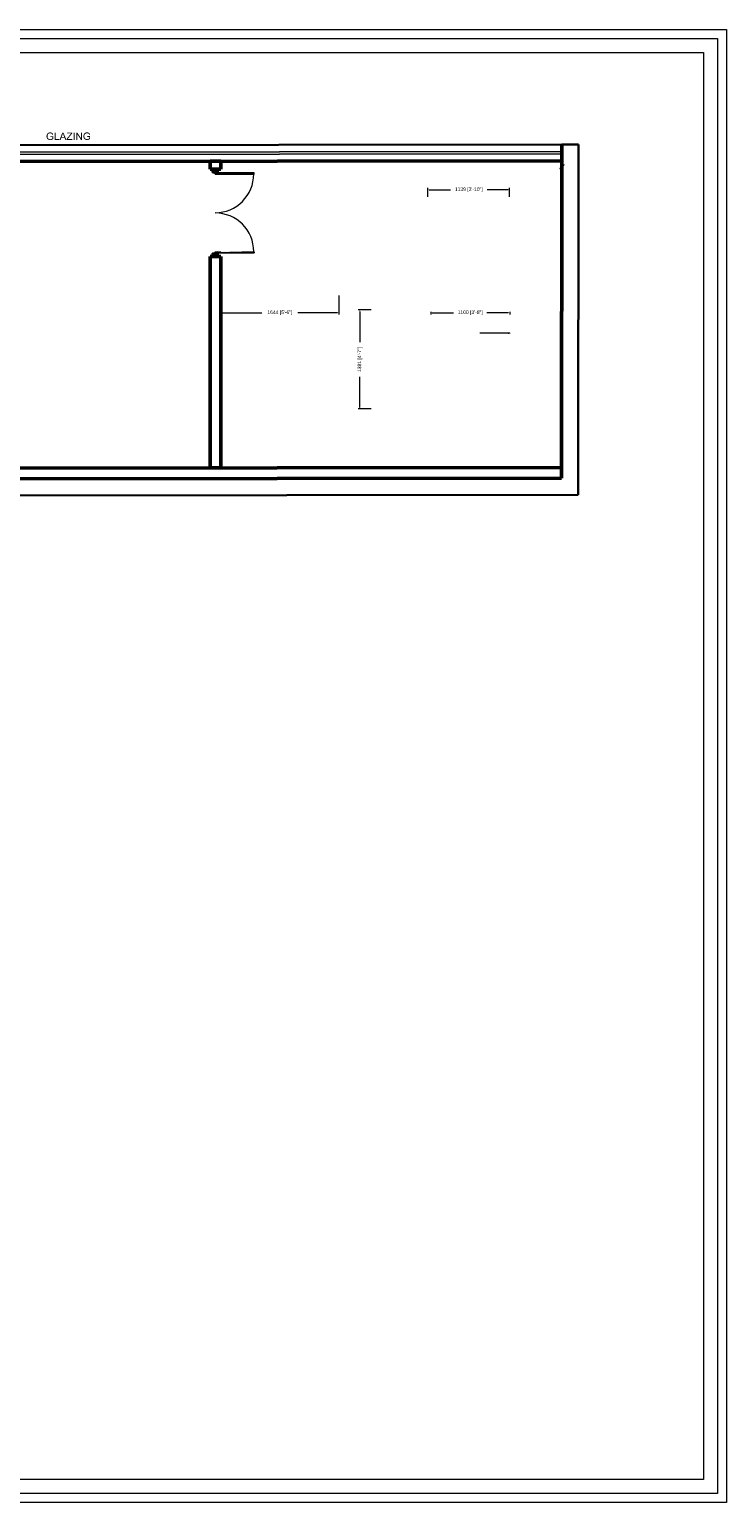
# Model space of a CAD drawing. Header units: millimetres. Extents: x 13115352 to 26511604, y 2875787 to 5794155.
# Tile 84 of 115: x 13239055 to 13248769, y 2880201 to 2900733. Entities that reach past the tile are written whole.
import ezdxf

# ---------------------------------------------------------------- set-up
doc = ezdxf.new("R2010")
doc.units = ezdxf.units.MM
doc.header["$PDMODE"] = 3
doc.layers.get('0').update_dxf_attribs({"lineweight": 0})
doc.layers.get('Defpoints').update_dxf_attribs({"lineweight": 0})
for name, color, linetype, lineweight in [('A-ANNO-DIMS-30', 7, 'Continuous', 0), ('CKD Equipments', 5, 'Continuous', 0), ('Wall New', 6, 'Continuous', 50)]:
    doc.layers.add(name, color=color, linetype=linetype, lineweight=lineweight)
doc.layers.add('CT-WALL HATCH', color=250, linetype='Continuous')
doc.layers.add('TEXT', color=7, linetype='Continuous')
doc.dimstyles.new('TFS-Dim', dxfattribs={"dimtxt": 50, "dimasz": 20, "dimexe": 25, "dimexo": 25, "dimgap": 5, "dimtad": 0, "dimdec": 0, "dimzin": 0, "dimdsep": 46, "dimtxsty": 'Standard', "dimcen": 0.09, "dimclrd": 8, "dimclre": 8, "dimadec": 0, "dimazin": 0, "dimtfac": 1, "dimtdec": 0, "dimtofl": 0, "dimtmove": 0, "dimatfit": 3, "dimldrblk": 'DOT', "dimfxl": 1, "dimtolj": 1, "dimtzin": 0, "dimlwd": -1, "dimlwe": -1, "dimarcsym": 0})

# ---------------------------------------------------------------- blocks, each defined once
blk = doc.blocks.new('*D269')
at = {"layer": 'A-ANNO-DIMS-30', "color": 8, "transparency": 16777216}
for p, q in [((13244647, 2896799), (13244647, 2896760)), ((13244667, 2896785), (13244963, 2896785)), ((13245727, 2896785), (13245431, 2896785)), ((13245747, 2896799), (13245747, 2896760))]:
    blk.add_line(p, q, dxfattribs=at)
for points in [[(13244667, 2896788), (13244667, 2896782), (13244647, 2896785)], [(13245727, 2896789), (13245727, 2896782), (13245747, 2896785)]]:
    blk.add_solid(points, dxfattribs=at)
at = {"layer": 'Defpoints', "color": 0, "transparency": 16777216}
for p in [(13244647, 2896824), (13245747, 2896824), (13245747, 2896785)]:
    blk.add_point(p, dxfattribs=at)
at = {"layer": 'A-ANNO-DIMS-30', "color": 0, "transparency": 16777216, "insert": (13245197, 2896785), "char_height": 50, "attachment_point": 5, "rotation": 0.0193}
blk.add_mtext('\\A1;1100 [3\'-8"]', dxfattribs=at)
blk = doc.blocks.new('_Dot')
at = {"color": 0, "linetype": 'ByBlock', "lineweight": -2}
blk.add_line((-0.5, 0), (-1, 0), dxfattribs=at)
at = {"color": 0, "linetype": 'ByBlock', "lineweight": 0, "const_width": 0.5}
blk.add_lwpolyline([(-0.25, 0, 1), (0.25, 0, 1)], format="xyb", close=True, dxfattribs=at)
blk = doc.blocks.new('*D264')
at = {"layer": 'A-ANNO-DIMS-30', "color": 8, "transparency": 16777216}
for p, q in [((13243818, 2896824), (13243635, 2896824)), ((13243660, 2896804), (13243660, 2896376)), ((13243660, 2895464), (13243660, 2895891)), ((13243818, 2895444), (13243635, 2895444))]:
    blk.add_line(p, q, dxfattribs=at)
for points in [[(13243656, 2896804), (13243663, 2896804), (13243660, 2896824)], [(13243656, 2895464), (13243663, 2895464), (13243660, 2895444)]]:
    blk.add_solid(points, dxfattribs=at)
at = {"layer": 'Defpoints', "color": 0, "transparency": 16777216}
for p in [(13243843, 2896824), (13243660, 2895444), (13243843, 2895444, 0)]:
    blk.add_point(p, dxfattribs=at)
at = {"layer": 'A-ANNO-DIMS-30', "color": 0, "transparency": 16777216, "insert": (13243660, 2896134), "char_height": 50, "attachment_point": 5, "rotation": 90}
blk.add_mtext('\\A1;1381 [4\'-7"]', dxfattribs=at)
blk = doc.blocks.new('*D265')
at = {"layer": 'A-ANNO-DIMS-30', "color": 8, "transparency": 16777216}
for p, q in [((13241723, 2897025), (13241723, 2896759)), ((13243366, 2897025), (13243366, 2896759)), ((13241743, 2896784), (13242294, 2896784)), ((13243346, 2896784), (13242795, 2896784))]:
    blk.add_line(p, q, dxfattribs=at)
for points in [[(13241743, 2896788), (13241743, 2896781), (13241723, 2896784)], [(13243346, 2896788), (13243346, 2896781), (13243366, 2896784)]]:
    blk.add_solid(points, dxfattribs=at)
at = {"layer": 'Defpoints', "color": 0, "transparency": 16777216}
for p in [(13241723, 2897050), (13243366, 2897050), (13241723, 2896784)]:
    blk.add_point(p, dxfattribs=at)
at = {"layer": 'A-ANNO-DIMS-30', "color": 0, "transparency": 16777216, "insert": (13242545, 2896784), "char_height": 50, "attachment_point": 5}
blk.add_mtext('\\A1;1644 [5\'-6"]', dxfattribs=at)
blk = doc.blocks.new('*D266')
at = {"layer": 'A-ANNO-DIMS-30', "color": 8, "transparency": 16777216}
for p, q in [((13244607, 2898399), (13244607, 2898524)), ((13245746, 2898399), (13245746, 2898524)), ((13244627, 2898499), (13244922, 2898499)), ((13245726, 2898499), (13245432, 2898499))]:
    blk.add_line(p, q, dxfattribs=at)
for points in [[(13244627, 2898503), (13244627, 2898496), (13244607, 2898499)], [(13245726, 2898503), (13245726, 2898496), (13245746, 2898499)]]:
    blk.add_solid(points, dxfattribs=at)
at = {"layer": 'Defpoints', "color": 0, "transparency": 16777216}
for p in [(13244607, 2898499), (13244607, 2898374), (13245746, 2898374)]:
    blk.add_point(p, dxfattribs=at)
at = {"layer": 'A-ANNO-DIMS-30', "color": 0, "transparency": 16777216, "insert": (13245177, 2898499), "char_height": 50, "attachment_point": 5}
blk.add_mtext('\\A1;1139 [3\'-10"]', dxfattribs=at)

msp = doc.modelspace()

# ---------------------------------------------------------------- hatches: boundary and pattern name
at = {"true_color": 0x545454}
for points in [[(13239343.9, 2899234.1), (13239343.9, 2899245.6), (13239387, 2899245.6), (13239387, 2899208.3), (13239385.6, 2899206.9), (13239384.1, 2899205.4), (13239382.7, 2899205.4), (13239382.7, 2899204), (13239381.2, 2899204), (13239379.8, 2899202.6), (13239378.4, 2899202.6), (13239376.9, 2899201.1), (13239375.5, 2899201.1), (13239374.1, 2899199.7), (13239372.6, 2899198.2), (13239371.2, 2899198.2), (13239369.8, 2899196.8), (13239368.3, 2899196.8), (13239366.9, 2899196.8), (13239366.9, 2899195.4), (13239365.5, 2899195.4), (13239364, 2899195.4), (13239362.6, 2899193.9), (13239361.2, 2899193.9), (13239359.7, 2899193.9), (13239358.3, 2899193.9), (13239356.9, 2899192.5), (13239355.4, 2899192.5), (13239354, 2899192.5), (13239352.5, 2899192.5), (13239351.1, 2899192.5), (13239349.7, 2899192.5), (13239348.2, 2899192.5), (13239346.8, 2899192.5), (13239345.4, 2899191.1), (13239343.9, 2899191.1), (13239342.5, 2899191.1), (13239341.1, 2899192.5), (13239339.6, 2899192.5), (13239338.2, 2899192.5), (13239336.8, 2899192.5), (13239335.3, 2899192.5), (13239333.9, 2899192.5), (13239332.5, 2899192.5), (13239331, 2899192.5), (13239331, 2899193.9), (13239329.6, 2899193.9), (13239328.2, 2899193.9), (13239326.7, 2899193.9), (13239325.3, 2899195.4), (13239323.8, 2899195.4), (13239322.4, 2899195.4), (13239321, 2899196.8), (13239319.5, 2899196.8), (13239318.1, 2899198.2), (13239316.7, 2899198.2), (13239315.2, 2899199.7), (13239313.8, 2899199.7), (13239312.4, 2899201.1), (13239310.9, 2899202.6), (13239309.5, 2899202.6), (13239309.5, 2899204), (13239308.1, 2899204), (13239306.6, 2899205.4), (13239306.6, 2899206.9), (13239305.2, 2899206.9), (13239303.8, 2899208.3), (13239303.8, 2899209.7), (13239302.3, 2899211.2), (13239300.9, 2899212.6), (13239300.9, 2899214), (13239299.4, 2899215.5), (13239299.4, 2899216.9), (13239298, 2899218.3), (13239298, 2899219.8), (13239296.6, 2899221.2), (13239296.6, 2899222.6), (13239295.1, 2899224.1), (13239295.1, 2899225.5), (13239295.1, 2899226.9), (13239293.7, 2899228.4), (13239293.7, 2899229.8), (13239293.7, 2899231.3), (13239293.7, 2899232.7), (13239293.7, 2899234.1), (13239293.7, 2899235.6), (13239292.3, 2899237), (13239292.3, 2899238.4), (13239292.3, 2899239.9), (13239292.3, 2899241.3), (13239292.3, 2899242.7), (13239292.3, 2899244.2), (13239292.3, 2899245.6), (13239292.3, 2899247), (13239292.3, 2899248.5), (13239292.3, 2899249.9), (13239292.3, 2899251.3), (13239293.7, 2899252.8), (13239293.7, 2899254.2), (13239293.7, 2899255.7), (13239293.7, 2899257.1), (13239293.7, 2899258.5), (13239293.7, 2899260), (13239295.1, 2899261.4), (13239295.1, 2899262.8), (13239295.1, 2899264.3), (13239296.6, 2899264.3), (13239296.6, 2899265.7), (13239296.6, 2899267.1), (13239298, 2899268.6), (13239298, 2899270), (13239298, 2899271.4), (13239299.4, 2899271.4), (13239299.4, 2899272.9), (13239299.4, 2899274.3), (13239300.9, 2899275.7), (13239302.3, 2899277.2), (13239302.3, 2899278.6), (13239303.8, 2899280), (13239305.2, 2899281.5), (13239305.2, 2899282.9), (13239306.6, 2899284.4), (13239308.1, 2899284.4), (13239308.1, 2899285.8), (13239309.5, 2899285.8), (13239310.9, 2899287.2), (13239312.4, 2899288.7), (13239313.8, 2899290.1), (13239315.2, 2899290.1), (13239316.7, 2899291.5), (13239318.1, 2899291.5), (13239319.5, 2899293), (13239321, 2899293), (13239322.4, 2899294.4), (13239323.8, 2899294.4), (13239325.3, 2899294.4), (13239326.7, 2899295.8), (13239328.2, 2899295.8), (13239329.6, 2899295.8), (13239331, 2899295.8), (13239332.5, 2899295.8), (13239333.9, 2899297.3), (13239335.3, 2899297.3), (13239336.8, 2899297.3), (13239338.2, 2899297.3), (13239339.6, 2899297.3), (13239341.1, 2899297.3), (13239342.5, 2899297.3), (13239343.9, 2899297.3), (13239345.4, 2899297.3), (13239346.8, 2899297.3), (13239348.2, 2899297.3), (13239349.7, 2899297.3), (13239351.1, 2899297.3), (13239352.5, 2899297.3), (13239354, 2899297.3), (13239355.4, 2899295.8), (13239356.9, 2899295.8), (13239358.3, 2899295.8), (13239359.7, 2899295.8), (13239361.2, 2899294.4), (13239362.6, 2899294.4), (13239364, 2899294.4), (13239365.5, 2899293), (13239366.9, 2899293), (13239368.3, 2899291.5), (13239369.8, 2899290.1), (13239371.2, 2899290.1), (13239372.6, 2899288.7), (13239374.1, 2899288.7), (13239374.1, 2899287.2), (13239375.5, 2899285.8), (13239376.9, 2899285.8), (13239376.9, 2899284.4), (13239378.4, 2899282.9), (13239378.4, 2899281.5), (13239379.8, 2899280), (13239381.2, 2899278.6), (13239381.2, 2899277.2), (13239382.7, 2899275.7), (13239382.7, 2899274.3), (13239382.7, 2899272.9), (13239384.1, 2899271.4), (13239384.1, 2899270), (13239384.1, 2899268.6), (13239385.6, 2899267.1), (13239372.6, 2899264.3), (13239372.6, 2899265.7), (13239372.6, 2899267.1), (13239371.2, 2899268.6), (13239371.2, 2899270), (13239369.8, 2899271.4), (13239369.8, 2899272.9), (13239368.3, 2899274.3), (13239368.3, 2899275.7), (13239366.9, 2899275.7), (13239366.9, 2899277.2), (13239365.5, 2899278.6), (13239364, 2899278.6), (13239364, 2899280), (13239362.6, 2899280), (13239361.2, 2899281.5), (13239359.7, 2899281.5), (13239358.3, 2899282.9), (13239356.9, 2899284.4), (13239355.4, 2899284.4), (13239354, 2899284.4), (13239352.5, 2899284.4), (13239351.1, 2899285.8), (13239349.7, 2899285.8), (13239348.2, 2899285.8), (13239346.8, 2899285.8), (13239345.4, 2899285.8), (13239343.9, 2899285.8), (13239342.5, 2899285.8), (13239341.1, 2899285.8), (13239339.6, 2899285.8), (13239338.2, 2899285.8), (13239336.8, 2899285.8), (13239335.3, 2899285.8), (13239333.9, 2899284.4), (13239332.5, 2899284.4), (13239331, 2899284.4), (13239329.6, 2899284.4), (13239328.2, 2899282.9), (13239326.7, 2899282.9), (13239325.3, 2899281.5), (13239323.8, 2899281.5), (13239322.4, 2899280), (13239321, 2899280), (13239319.5, 2899278.6), (13239319.5, 2899277.2), (13239318.1, 2899277.2), (13239316.7, 2899275.7), (13239315.2, 2899274.3), (13239315.2, 2899272.9), (13239313.8, 2899272.9), (13239313.8, 2899271.4), (13239312.4, 2899270), (13239312.4, 2899268.6), (13239310.9, 2899267.1), (13239310.9, 2899265.7), (13239309.5, 2899264.3), (13239309.5, 2899262.8), (13239309.5, 2899261.4), (13239308.1, 2899260), (13239308.1, 2899258.5), (13239308.1, 2899257.1), (13239308.1, 2899255.7), (13239306.6, 2899254.2), (13239306.6, 2899252.8), (13239306.6, 2899251.3), (13239306.6, 2899249.9), (13239306.6, 2899248.5), (13239306.6, 2899247), (13239306.6, 2899245.6), (13239306.6, 2899242.7), (13239306.6, 2899241.3), (13239306.6, 2899239.9), (13239306.6, 2899238.4), (13239306.6, 2899237), (13239306.6, 2899235.6), (13239306.6, 2899234.1), (13239308.1, 2899232.7), (13239308.1, 2899231.3), (13239308.1, 2899229.8), (13239308.1, 2899228.4), (13239309.5, 2899226.9), (13239309.5, 2899225.5), (13239310.9, 2899224.1), (13239310.9, 2899222.6), (13239312.4, 2899221.2), (13239312.4, 2899219.8), (13239313.8, 2899218.3), (13239313.8, 2899216.9), (13239315.2, 2899215.5), (13239316.7, 2899214), (13239318.1, 2899212.6), (13239319.5, 2899212.6), (13239319.5, 2899211.2), (13239321, 2899211.2), (13239322.4, 2899209.7), (13239323.8, 2899209.7), (13239325.3, 2899208.3), (13239326.7, 2899208.3), (13239326.7, 2899206.9), (13239328.2, 2899206.9), (13239329.6, 2899206.9), (13239331, 2899205.4), (13239332.5, 2899205.4), (13239333.9, 2899205.4), (13239335.3, 2899205.4), (13239336.8, 2899204), (13239338.2, 2899204), (13239339.6, 2899204), (13239341.1, 2899204), (13239342.5, 2899204), (13239343.9, 2899204), (13239345.4, 2899204), (13239346.8, 2899204), (13239348.2, 2899204), (13239349.7, 2899204), (13239351.1, 2899204), (13239352.5, 2899205.4), (13239354, 2899205.4), (13239355.4, 2899205.4), (13239356.9, 2899205.4), (13239358.3, 2899206.9), (13239359.7, 2899206.9), (13239361.2, 2899206.9), (13239362.6, 2899208.3), (13239364, 2899208.3), (13239365.5, 2899209.7), (13239366.9, 2899209.7), (13239368.3, 2899211.2), (13239369.8, 2899211.2), (13239369.8, 2899212.6), (13239371.2, 2899212.6), (13239372.6, 2899214), (13239374.1, 2899214), (13239374.1, 2899234.1)], [(13239405.6, 2899193.9), (13239405.6, 2899295.8), (13239420, 2899295.8), (13239420, 2899205.4), (13239470.2, 2899205.4), (13239470.2, 2899193.9)], [(13239572.1, 2899193.9), (13239572.1, 2899206.9), (13239625.2, 2899271.4), (13239625.2, 2899272.9), (13239626.7, 2899274.3), (13239628.1, 2899275.7), (13239628.1, 2899277.2), (13239629.5, 2899277.2), (13239631, 2899278.6), (13239631, 2899280), (13239632.4, 2899281.5), (13239633.8, 2899281.5), (13239633.8, 2899282.9), (13239635.3, 2899284.4), (13239577.9, 2899284.4), (13239577.9, 2899295.8), (13239651, 2899295.8), (13239651, 2899284.4), (13239593.6, 2899212.6), (13239587.9, 2899205.4), (13239653.9, 2899205.4), (13239653.9, 2899193.9)], [(13239669.7, 2899193.9), (13239669.7, 2899295.8), (13239684.1, 2899295.8), (13239684.1, 2899193.9)], [(13239707, 2899193.9), (13239707, 2899295.8), (13239721.4, 2899295.8), (13239774.5, 2899215.5), (13239774.5, 2899295.8), (13239787.4, 2899295.8), (13239787.4, 2899193.9), (13239773, 2899193.9), (13239719.9, 2899274.3), (13239719.9, 2899193.9)], [(13239857.7, 2899234.1), (13239857.7, 2899245.6), (13239900.8, 2899247), (13239900.8, 2899208.3), (13239899.3, 2899206.9), (13239897.9, 2899206.9), (13239897.9, 2899205.4), (13239896.5, 2899205.4), (13239895, 2899204), (13239893.6, 2899202.6), (13239892.1, 2899202.6), (13239890.7, 2899201.1), (13239889.3, 2899199.7), (13239887.8, 2899199.7), (13239886.4, 2899199.7), (13239885, 2899198.2), (13239883.5, 2899198.2), (13239882.1, 2899196.8), (13239880.7, 2899196.8), (13239879.2, 2899195.4), (13239877.8, 2899195.4), (13239876.4, 2899195.4), (13239874.9, 2899195.4), (13239873.5, 2899193.9), (13239872.1, 2899193.9), (13239870.6, 2899193.9), (13239869.2, 2899193.9), (13239867.7, 2899192.5), (13239866.3, 2899192.5), (13239864.9, 2899192.5), (13239863.4, 2899192.5), (13239862, 2899192.5), (13239860.6, 2899192.5), (13239859.1, 2899192.5), (13239857.7, 2899192.5), (13239856.3, 2899192.5), (13239854.8, 2899192.5), (13239853.4, 2899192.5), (13239852, 2899192.5), (13239850.5, 2899192.5), (13239849.1, 2899192.5), (13239847.7, 2899193.9), (13239846.2, 2899193.9), (13239844.8, 2899193.9), (13239843.4, 2899193.9), (13239841.9, 2899195.4), (13239840.5, 2899195.4), (13239839, 2899195.4), (13239837.6, 2899195.4), (13239836.2, 2899196.8), (13239834.7, 2899196.8), (13239834.7, 2899198.2), (13239833.3, 2899198.2), (13239831.9, 2899198.2), (13239830.4, 2899199.7), (13239829, 2899199.7), (13239827.6, 2899201.1), (13239826.1, 2899201.1), (13239826.1, 2899202.6), (13239824.7, 2899204), (13239823.3, 2899204), (13239821.8, 2899205.4), (13239821.8, 2899206.9), (13239820.4, 2899206.9), (13239819, 2899208.3), (13239819, 2899209.7), (13239817.5, 2899209.7), (13239816.1, 2899211.2), (13239816.1, 2899212.6), (13239814.6, 2899214), (13239814.6, 2899215.5), (13239813.2, 2899215.5), (13239813.2, 2899216.9), (13239811.8, 2899218.3), (13239811.8, 2899219.8), (13239811.8, 2899221.2), (13239810.3, 2899222.6), (13239810.3, 2899224.1), (13239810.3, 2899225.5), (13239808.9, 2899226.9), (13239808.9, 2899228.4), (13239808.9, 2899229.8), (13239807.5, 2899231.3), (13239807.5, 2899232.7), (13239807.5, 2899234.1), (13239807.5, 2899235.6), (13239807.5, 2899237), (13239807.5, 2899238.4), (13239807.5, 2899239.9), (13239807.5, 2899241.3), (13239806, 2899242.7), (13239806, 2899244.2), (13239806, 2899245.6), (13239807.5, 2899247), (13239807.5, 2899248.5), (13239807.5, 2899249.9), (13239807.5, 2899251.3), (13239807.5, 2899252.8), (13239807.5, 2899254.2), (13239807.5, 2899255.7), (13239807.5, 2899257.1), (13239808.9, 2899258.5), (13239808.9, 2899260), (13239808.9, 2899261.4), (13239808.9, 2899262.8), (13239810.3, 2899264.3), (13239810.3, 2899265.7), (13239810.3, 2899267.1), (13239810.3, 2899268.6), (13239811.8, 2899270), (13239811.8, 2899271.4), (13239813.2, 2899271.4), (13239813.2, 2899272.9), (13239813.2, 2899274.3), (13239814.6, 2899275.7), (13239816.1, 2899277.2), (13239816.1, 2899278.6), (13239817.5, 2899280), (13239819, 2899281.5), (13239819, 2899282.9), (13239820.4, 2899282.9), (13239820.4, 2899284.4), (13239821.8, 2899285.8), (13239823.3, 2899285.8), (13239823.3, 2899287.2), (13239824.7, 2899288.7), (13239826.1, 2899288.7), (13239827.6, 2899290.1), (13239829, 2899290.1), (13239829, 2899291.5), (13239830.4, 2899291.5), (13239831.9, 2899293), (13239833.3, 2899293), (13239834.7, 2899293), (13239836.2, 2899294.4), (13239837.6, 2899294.4), (13239839, 2899295.8), (13239840.5, 2899295.8), (13239841.9, 2899295.8), (13239843.4, 2899295.8), (13239844.8, 2899297.3), (13239846.2, 2899297.3), (13239847.7, 2899297.3), (13239849.1, 2899297.3), (13239850.5, 2899297.3), (13239852, 2899297.3), (13239853.4, 2899297.3), (13239854.8, 2899298.7), (13239856.3, 2899298.7), (13239857.7, 2899298.7), (13239859.1, 2899298.7), (13239860.6, 2899297.3), (13239862, 2899297.3), (13239863.4, 2899297.3), (13239864.9, 2899297.3), (13239866.3, 2899297.3), (13239867.7, 2899297.3), (13239869.2, 2899297.3), (13239870.6, 2899297.3), (13239872.1, 2899295.8), (13239873.5, 2899295.8), (13239874.9, 2899295.8), (13239876.4, 2899295.8), (13239877.8, 2899294.4), (13239879.2, 2899294.4), (13239880.7, 2899293), (13239882.1, 2899293), (13239883.5, 2899291.5), (13239885, 2899291.5), (13239885, 2899290.1), (13239886.4, 2899290.1), (13239887.8, 2899288.7), (13239889.3, 2899287.2), (13239890.7, 2899285.8), (13239890.7, 2899284.4), (13239892.1, 2899284.4), (13239892.1, 2899282.9), (13239893.6, 2899282.9), (13239893.6, 2899281.5), (13239895, 2899280), (13239895, 2899278.6), (13239896.5, 2899277.2), (13239896.5, 2899275.7), (13239897.9, 2899274.3), (13239897.9, 2899272.9), (13239897.9, 2899271.4), (13239899.3, 2899270), (13239899.3, 2899268.6), (13239899.3, 2899267.1), (13239887.8, 2899264.3), (13239886.4, 2899265.7), (13239886.4, 2899267.1), (13239886.4, 2899268.6), (13239885, 2899270), (13239885, 2899271.4), (13239883.5, 2899272.9), (13239883.5, 2899274.3), (13239882.1, 2899275.7), (13239882.1, 2899277.2), (13239880.7, 2899277.2), (13239879.2, 2899278.6), (13239879.2, 2899280), (13239877.8, 2899280), (13239876.4, 2899281.5), (13239874.9, 2899281.5), (13239873.5, 2899282.9), (13239872.1, 2899284.4), (13239870.6, 2899284.4), (13239869.2, 2899284.4), (13239867.7, 2899285.8), (13239866.3, 2899285.8), (13239864.9, 2899285.8), (13239863.4, 2899285.8), (13239862, 2899285.8), (13239860.6, 2899285.8), (13239859.1, 2899285.8), (13239857.7, 2899285.8), (13239856.3, 2899285.8), (13239854.8, 2899285.8), (13239853.4, 2899285.8), (13239852, 2899285.8), (13239850.5, 2899285.8), (13239849.1, 2899285.8), (13239847.7, 2899285.8), (13239846.2, 2899285.8), (13239844.8, 2899284.4), (13239843.4, 2899284.4), (13239841.9, 2899284.4), (13239840.5, 2899282.9), (13239839, 2899282.9), (13239837.6, 2899281.5), (13239836.2, 2899281.5), (13239834.7, 2899280), (13239834.7, 2899278.6), (13239833.3, 2899278.6), (13239831.9, 2899277.2), (13239830.4, 2899275.7), (13239829, 2899274.3), (13239827.6, 2899272.9), (13239827.6, 2899271.4), (13239826.1, 2899270), (13239826.1, 2899268.6), (13239824.7, 2899268.6), (13239824.7, 2899267.1), (13239824.7, 2899265.7), (13239824.7, 2899264.3), (13239823.3, 2899262.8), (13239823.3, 2899261.4), (13239821.8, 2899260), (13239821.8, 2899258.5), (13239821.8, 2899257.1), (13239821.8, 2899255.7), (13239821.8, 2899254.2), (13239820.4, 2899252.8), (13239820.4, 2899251.3), (13239820.4, 2899249.9), (13239820.4, 2899248.5), (13239820.4, 2899247), (13239820.4, 2899245.6), (13239820.4, 2899244.2), (13239820.4, 2899242.7), (13239820.4, 2899241.3), (13239820.4, 2899239.9), (13239820.4, 2899238.4), (13239821.8, 2899237), (13239821.8, 2899235.6), (13239821.8, 2899234.1), (13239821.8, 2899232.7), (13239821.8, 2899231.3), (13239823.3, 2899229.8), (13239823.3, 2899228.4), (13239823.3, 2899226.9), (13239823.3, 2899225.5), (13239824.7, 2899224.1), (13239824.7, 2899222.6), (13239826.1, 2899221.2), (13239826.1, 2899219.8), (13239827.6, 2899218.3), (13239829, 2899218.3), (13239829, 2899216.9), (13239830.4, 2899215.5), (13239830.4, 2899214), (13239831.9, 2899214), (13239833.3, 2899212.6), (13239834.7, 2899212.6), (13239834.7, 2899211.2), (13239836.2, 2899209.7), (13239837.6, 2899209.7), (13239839, 2899209.7), (13239840.5, 2899208.3), (13239841.9, 2899208.3), (13239843.4, 2899206.9), (13239844.8, 2899206.9), (13239846.2, 2899206.9), (13239846.2, 2899205.4), (13239847.7, 2899205.4), (13239849.1, 2899205.4), (13239850.5, 2899205.4), (13239852, 2899205.4), (13239853.4, 2899205.4), (13239854.8, 2899204), (13239856.3, 2899204), (13239857.7, 2899204), (13239859.1, 2899204), (13239860.6, 2899204), (13239862, 2899205.4), (13239863.4, 2899205.4), (13239864.9, 2899205.4), (13239866.3, 2899205.4), (13239867.7, 2899205.4), (13239869.2, 2899205.4), (13239870.6, 2899206.9), (13239872.1, 2899206.9), (13239873.5, 2899206.9), (13239874.9, 2899208.3), (13239876.4, 2899208.3), (13239877.8, 2899209.7), (13239879.2, 2899209.7), (13239880.7, 2899211.2), (13239882.1, 2899211.2), (13239883.5, 2899212.6), (13239885, 2899212.6), (13239885, 2899214), (13239886.4, 2899214), (13239887.8, 2899215.5), (13239887.8, 2899234.1)]]:
    msp.add_hatch(color=251, dxfattribs=at).paths.add_polyline_path(points)
h = msp.add_hatch(color=251, dxfattribs=at)
h.paths.add_polyline_path([(13239474.5, 2899193.9), (13239513.3, 2899295.8), (13239527.6, 2899295.8), (13239570.7, 2899193.9), (13239554.9, 2899193.9), (13239543.4, 2899224.1), (13239500.4, 2899224.1), (13239488.9, 2899193.9)])
h.paths.add_polyline_path([(13239504.7, 2899235.6), (13239539.1, 2899235.6), (13239527.6, 2899264.3), (13239527.6, 2899265.7), (13239526.2, 2899267.1), (13239526.2, 2899268.6), (13239526.2, 2899270), (13239524.8, 2899271.4), (13239524.8, 2899272.9), (13239524.8, 2899274.3), (13239523.3, 2899275.7), (13239523.3, 2899277.2), (13239523.3, 2899278.6), (13239521.9, 2899280), (13239521.9, 2899281.5), (13239521.9, 2899282.9), (13239520.5, 2899284.4), (13239520.5, 2899285.8), (13239520.5, 2899284.4), (13239520.5, 2899282.9), (13239520.5, 2899281.5), (13239519, 2899280), (13239519, 2899278.6), (13239519, 2899277.2), (13239519, 2899275.7), (13239517.6, 2899274.3), (13239517.6, 2899272.9), (13239517.6, 2899271.4), (13239516.1, 2899270), (13239516.1, 2899268.6), (13239516.1, 2899267.1), (13239514.7, 2899265.7)])
at = {"layer": 'CT-WALL HATCH'}
h = msp.add_hatch(dxfattribs=at)
h.set_pattern_fill('ANSI31', color=0, scale=50)
h.set_pattern_definition([(45, (-94127.56, 1509.2), (-112.2532015, 112.2532015), [])])
h.paths.add_polyline_path([(13225482.7, 2882804.3, 0.0066035), (13225451.1, 2882803.9), (13225451.1, 2881666.3), (13225482.7, 2881666.3)])
h.paths.add_polyline_path([(13227905.2, 2882806.8, 0.0066035), (13227873.6, 2882807.2), (13227873.6, 2881669.2), (13227905.2, 2881669.2)])
h.paths.add_polyline_path([(13224842.1, 2896768.8), (13225225.9, 2896768.8), (13225225.9, 2896941.8), (13224842.1, 2896941.8)], flags=9)
h.paths.add_polyline_path([(13225806.6, 2898635.9), (13226105, 2898635.9), (13226105, 2898808.1), (13225806.6, 2898808.1)], flags=9)
h.paths.add_polyline_path([(13225317.6, 2896699.4), (13225616, 2896699.4), (13225616, 2896871.6), (13225317.6, 2896871.6)], flags=9)
h.paths.add_polyline_path([(13226417.9, 2896750.1), (13226597.6, 2896750.1), (13226597.6, 2896920.7), (13226417.9, 2896920.7)], flags=9)
h.paths.add_polyline_path([(13226306.8, 2897090.6), (13226940.9, 2897090.6), (13226940.9, 2897416.6), (13226306.8, 2897416.6)], flags=9)
h.paths.add_polyline_path([(13226860.6, 2896669.7), (13227404.9, 2896669.7), (13227404.9, 2897073.3), (13226860.6, 2897073.3)], flags=9)
h.paths.add_polyline_path([(13225798.3, 2896749.2), (13225977.9, 2896749.2), (13225977.9, 2896919.8), (13225798.3, 2896919.8)], flags=9)
h.paths.add_polyline_path([(13236227.4, 2892720.1), (13236820.5, 2892720.1), (13236820.5, 2893050.6), (13236227.4, 2893050.6)], flags=9)
h.paths.add_polyline_path([(13232717.7, 2898378.9), (13233142.3, 2898379), (13233142.4, 2898078.7), (13232717.8, 2898078.6)], flags=9)
h.paths.add_polyline_path([(13224842.1, 2897886.4), (13225225.9, 2897886.4), (13225225.9, 2898059.3), (13224842.1, 2898059.3)], flags=9)
h.paths.add_polyline_path([(13244812, 2896387.4), (13245730.7, 2896387.4), (13245730.7, 2896721.1), (13244812, 2896721.1)], flags=9)
h.paths.add_polyline_path([(13225322.8, 2897706.6), (13225657.2, 2897706.6), (13225657.2, 2897990.9), (13225322.8, 2897990.9)], flags=9)
h.paths.add_polyline_path([(13227350.3, 2897342.4), (13228048.9, 2897342.4), (13228048.9, 2897592.6), (13227350.3, 2897592.6)], flags=9)
h.paths.add_polyline_path([(13226513.7, 2897556.6), (13227461.2, 2897556.6), (13227461.2, 2897920.5), (13226513.7, 2897920.5)], flags=9)
h.paths.add_polyline_path([(13225036, 2898536.4), (13225419.7, 2898536.4), (13225419.7, 2898709.3), (13225036, 2898709.3)], flags=9)
h.paths.add_polyline_path([(13226410.9, 2898155.6), (13227005.4, 2898155.6), (13227005.4, 2898267.5), (13226410.9, 2898267.5)], flags=9)
h.paths.add_polyline_path([(13227087.7, 2898231), (13227548.9, 2898231), (13227548.9, 2898422.1), (13227087.7, 2898422.1)], flags=9)
h.paths.add_polyline_path([(13228126.3, 2898066.3), (13228907.5, 2898066.3), (13228907.5, 2898238.3), (13228126.3, 2898238.3)], flags=9)
h.paths.add_polyline_path([(13228099, 2898377.8), (13228375, 2898377.8), (13228375, 2898473.4), (13228099, 2898473.4)], flags=9)
h.paths.add_polyline_path([(13228513.4, 2898377.8), (13228789.4, 2898377.8), (13228789.4, 2898473.4), (13228513.4, 2898473.4)], flags=9)
h.paths.add_polyline_path([(13227399.6, 2898404.2), (13228144.6, 2898404.2), (13228144.6, 2898731.3), (13227399.6, 2898731.3)], flags=9)
h.paths.add_polyline_path([(13227518, 2896695.6), (13228113.9, 2896695.6), (13228113.9, 2897022.8), (13227518, 2897022.8)], flags=9)
h.paths.add_polyline_path([(13228419.5, 2896724.2), (13228700.6, 2896724.2), (13228700.6, 2896897.1), (13228419.5, 2896897.1)], flags=9)
h.paths.add_polyline_path([(13239431.9, 2894875.4), (13240125.8, 2894875.4), (13240125.8, 2895410.1), (13239431.9, 2895410.1)], flags=9)
h.paths.add_polyline_path([(13240574.9, 2894875.4), (13241268.8, 2894875.4), (13241268.8, 2895410.1), (13240574.9, 2895410.1)], flags=9)
h.paths.add_polyline_path([(13236521.8, 2897906.8), (13237058.6, 2897906.8), (13237058.6, 2898157.1), (13236521.8, 2898157.1)], flags=9)
h.paths.add_polyline_path([(13235834.8, 2898245), (13236249.5, 2898245), (13236249.5, 2898474.3), (13235834.8, 2898474.3)], flags=9)
h.paths.add_polyline_path([(13237016.5, 2897458.5), (13237870.9, 2897458.5), (13237870.9, 2897792.2), (13237016.5, 2897792.2)], flags=9)
h.paths.add_polyline_path([(13237899.6, 2897982.2), (13238434.9, 2897982.2), (13238434.9, 2898212.7), (13237899.6, 2898212.7)], flags=9)
h.paths.add_polyline_path([(13237615, 2898275.4), (13237951.9, 2898275.4), (13237951.9, 2898503.9), (13237615, 2898503.9)], flags=9)
h.paths.add_polyline_path([(13237232.8, 2898136.8), (13237606.7, 2898136.8), (13237606.7, 2898367.3), (13237232.8, 2898367.3)], flags=9)
h.paths.add_polyline_path([(13236124.4, 2897473), (13236959.1, 2897473), (13236959.1, 2897863.5), (13236124.4, 2897863.5)], flags=9)
h.paths.add_polyline_path([(13230757.7, 2898380.7), (13231182.3, 2898380.7), (13231182.4, 2898080.4), (13230757.8, 2898080.3)], flags=9)
h.paths.add_polyline_path([(13231247.7, 2898380.1), (13231672.3, 2898380.2), (13231672.4, 2898079.8), (13231247.8, 2898079.8)], flags=9)
h.paths.add_polyline_path([(13231737.7, 2898380.1), (13232162.3, 2898380.2), (13232162.4, 2898079.8), (13231737.8, 2898079.8)], flags=9)
h.paths.add_polyline_path([(13232227.7, 2898379.5), (13232652.3, 2898379.6), (13232652.4, 2898079.3), (13232227.8, 2898079.2)], flags=9)
h.paths.add_polyline_path([(13232337.5, 2897602), (13233333.3, 2897602), (13233333.3, 2897832.5), (13232337.5, 2897832.5)], flags=9)
h.paths.add_polyline_path([(13231418.5, 2897477.4), (13232044.6, 2897477.4), (13232044.6, 2897867.9), (13231418.5, 2897867.9)], flags=9)
h.paths.add_polyline_path([(13234150.2, 2897477.4), (13234499, 2897477.4), (13234499, 2897867.9), (13234150.2, 2897867.9)], flags=9)
h.paths.add_polyline_path([(13234022.5, 2898380.1), (13234447.1, 2898380.2), (13234447.1, 2898079.8), (13234022.5, 2898079.8)], flags=9)
h.paths.add_polyline_path([(13234512.5, 2898379.5), (13234937.1, 2898379.6), (13234937.1, 2898079.3), (13234512.5, 2898079.2)], flags=9)
h.paths.add_polyline_path([(13233412.6, 2898192.8), (13233909.8, 2898192.8), (13233909.8, 2898523.3), (13233412.6, 2898523.3)], flags=9)
h.paths.add_polyline_path([(13230253.1, 2897866), (13230853.9, 2897866), (13230853.9, 2898096.5), (13230253.1, 2898096.5)], flags=9)
h.paths.add_polyline_path([(13243466.8, 2897980.8), (13243761, 2897980.8), (13243761, 2898257.1), (13243466.8, 2898257.1)], flags=9)
h.paths.add_polyline_path([(13245967.7, 2895017), (13246172.8, 2895017), (13246172.8, 2895209.1), (13245967.7, 2895209.1)], flags=9)
h.paths.add_polyline_path([(13244046.6, 2897722), (13244341.4, 2897722), (13244341.4, 2898000), (13244046.6, 2898000)], flags=9)
h.paths.add_polyline_path([(13243466.8, 2897053.8), (13243761, 2897053.8), (13243761, 2897330.1), (13243466.8, 2897330.1)], flags=9)
h.paths.add_polyline_path([(13245414.2, 2894913.5), (13245619.3, 2894913.5), (13245619.3, 2895105.6), (13245414.2, 2895105.6)], flags=9)
h.paths.add_polyline_path([(13244046.6, 2898447), (13244341.4, 2898447), (13244341.4, 2898725), (13244046.6, 2898725)], flags=9)
h.paths.add_polyline_path([(13245752.2, 2895907.1), (13246111.4, 2895907.1), (13246111.4, 2896238.4), (13245752.2, 2896238.4)], flags=9)
h.paths.add_polyline_path([(13245901, 2897617.5), (13246350.5, 2897617.5), (13246350.5, 2897894.2), (13245901, 2897894.2)], flags=9)
h.paths.add_polyline_path([(13241921.1, 2894949.2), (13242197.7, 2894949.2), (13242197.7, 2895225.2), (13241921.1, 2895225.2)], flags=9)
h.paths.add_polyline_path([(13243996.5, 2894870.1), (13244705.6, 2894870.1), (13244705.6, 2895062.2), (13243996.5, 2895062.2)], flags=9)
h.paths.add_polyline_path([(13243408.7, 2894834.2), (13243901.3, 2894834.2), (13243901.3, 2895197.1), (13243408.7, 2895197.1)], flags=9)
h.paths.add_polyline_path([(13242474.7, 2895236.6), (13243261.6, 2895236.6), (13243261.6, 2895428.7), (13242474.7, 2895428.7)], flags=9)
h.paths.add_polyline_path([(13241874.5, 2895422.6), (13242260.2, 2895422.6), (13242260.2, 2895756.2), (13241874.5, 2895756.2)], flags=9)
h.paths.add_polyline_path([(13243943.5, 2896973.8), (13244543.5, 2896973.8), (13244543.5, 2897406.4), (13243943.5, 2897406.4)], flags=9)
h.paths.add_polyline_path([(13245796.9, 2897043.3), (13246412, 2897043.3), (13246412, 2897321.3), (13245796.9, 2897321.3)], flags=9)
h.paths.add_polyline_path([(13245905.4, 2898142.6), (13246261.1, 2898142.6), (13246261.1, 2898334.7), (13245905.4, 2898334.7)], flags=9)
h.paths.add_polyline_path([(13245886.4, 2898557.5), (13246242, 2898557.5), (13246242, 2898749.6), (13245886.4, 2898749.6)], flags=9)
h.paths.add_polyline_path([(13232194.3, 2899445), (13234893.6, 2899445), (13234893.6, 2900420.4), (13232194.3, 2900420.4)], flags=9)
h.paths.add_polyline_path([(13235133.7, 2893188.8), (13235788.1, 2893188.8), (13235788.1, 2893569.6), (13235133.7, 2893569.6)], flags=9)
h.paths.add_polyline_path([(13238146.8, 2899162.1), (13238914.1, 2899162.1), (13238914.1, 2899341.1), (13238146.8, 2899341.1)], flags=9)
h.paths.add_polyline_path([(13238495.3, 2895144.3), (13239079.9, 2895144.3), (13239079.9, 2895477.9), (13238495.3, 2895477.9)], flags=9)
h.paths.add_polyline_path([(13237907.5, 2894858.3), (13238356.8, 2894858.3), (13238356.8, 2895088.9), (13237907.5, 2895088.9)], flags=9)
h.paths.add_polyline_path([(13234135.2, 2892777.3), (13234931.1, 2892777.3), (13234931.1, 2893007.3), (13234135.2, 2893007.3)], flags=9)
h.paths.add_polyline_path([(13225989, 2883448.5), (13227182.6, 2883448.5), (13227182.6, 2883664.8), (13225989, 2883664.8)], flags=9)
at = {"layer": 'TEXT', "lineweight": 0, "ltscale": 50}
h = msp.add_hatch(color=256, dxfattribs=at)
h.paths.add_polyline_path([(13241603, 2898783.9), (13241611.6, 2898783.9), (13241603, 2898742.2)])
h.paths.add_polyline_path([(13241611.6, 2898783.9), (13241603, 2898742.2), (13241611.6, 2898742.2)])
h.paths.add_polyline_path([(13241603, 2898742.2), (13241611.6, 2898742.2), (13241611.6, 2898733.6)])
h = msp.add_hatch(color=256, dxfattribs=at)
h.paths.add_polyline_path([(13241611.6, 2898783.9), (13241643.1, 2898783.9), (13241611.6, 2898733.6)])
h.paths.add_polyline_path([(13241643.1, 2898783.9), (13241611.6, 2898733.6), (13241643.1, 2898733.6)])
h = msp.add_hatch(color=256, dxfattribs=at)
h.paths.add_polyline_path([(13241643.1, 2898783.9), (13241676.1, 2898783.9), (13241643.1, 2898733.6)])
h.paths.add_polyline_path([(13241676.1, 2898783.9), (13241643.1, 2898733.6), (13241676.1, 2898733.6)])
h = msp.add_hatch(color=256, dxfattribs=at)
h.paths.add_polyline_path([(13241643.1, 2898733.6), (13241676.1, 2898733.6), (13241643.1, 2898716.4)])
h.paths.add_polyline_path([(13241676.1, 2898733.6), (13241643.1, 2898716.4), (13241676.1, 2898716.4)])
h = msp.add_hatch(color=256, dxfattribs=at)
h.paths.add_polyline_path([(13241676.1, 2898783.9), (13241676.1, 2898742.2), (13241677.6, 2898742.2)])
h.paths.add_polyline_path([(13241676.1, 2898742.2), (13241677.6, 2898742.2), (13241676.1, 2898733.6)])
h.paths.add_polyline_path([(13241677.6, 2898742.2), (13241676.1, 2898733.6), (13241684.8, 2898742.2)])
for points in [[(13241676.1, 2898783.9), (13241684.8, 2898783.9), (13241677.6, 2898742.2)], [(13241684.8, 2898783.9), (13241684.8, 2898742.2), (13241677.6, 2898742.2)], [(13241684.8, 2897608.5), (13241684.8, 2897566.9), (13241676.1, 2897566.9)]]:
    msp.add_hatch(color=256, dxfattribs=at).paths.add_polyline_path(points)
h = msp.add_hatch(color=256, dxfattribs=at)
h.paths.add_polyline_path([(13241676.1, 2898733.6), (13242184.2, 2898733.6), (13241676.1, 2898716.4)])
h.paths.add_polyline_path([(13242184.2, 2898733.6), (13241676.1, 2898716.4), (13242184.2, 2898717.8)])
h = msp.add_hatch(color=256, dxfattribs=at)
h.paths.add_polyline_path([(13241611.6, 2897608.5), (13241611.6, 2897618.6), (13241610.1, 2897608.5)])
h.paths.add_polyline_path([(13241611.6, 2897618.6), (13241610.1, 2897608.5), (13241603, 2897608.5)])
h.paths.add_polyline_path([(13241610.1, 2897608.5), (13241603, 2897608.5), (13241603, 2897566.9)])
h = msp.add_hatch(color=256, dxfattribs=at)
h.paths.add_polyline_path([(13241611.6, 2897608.5), (13241610.1, 2897608.5), (13241611.6, 2897566.9)])
h.paths.add_polyline_path([(13241610.1, 2897608.5), (13241611.6, 2897566.9), (13241603, 2897566.9)])
h = msp.add_hatch(color=256, dxfattribs=at)
h.paths.add_polyline_path([(13241611.6, 2897618.6), (13241643.1, 2897618.6), (13241611.6, 2897566.9)])
h.paths.add_polyline_path([(13241643.1, 2897618.6), (13241611.6, 2897566.9), (13241643.1, 2897566.9)])
h = msp.add_hatch(color=256, dxfattribs=at)
h.paths.add_polyline_path([(13241643.1, 2897634.3), (13241676.1, 2897634.3), (13241643.1, 2897618.6)])
h.paths.add_polyline_path([(13241676.1, 2897634.3), (13241643.1, 2897618.6), (13241676.1, 2897618.6)])
h = msp.add_hatch(color=256, dxfattribs=at)
h.paths.add_polyline_path([(13241643.1, 2897618.6), (13241676.1, 2897618.6), (13241643.1, 2897566.9)])
h.paths.add_polyline_path([(13241676.1, 2897618.6), (13241643.1, 2897566.9), (13241676.1, 2897566.9)])
h = msp.add_hatch(color=256, dxfattribs=at)
h.paths.add_polyline_path([(13241676.1, 2897634.3), (13242184.2, 2897635.8), (13241676.1, 2897618.6)])
h.paths.add_polyline_path([(13242184.2, 2897635.8), (13241676.1, 2897618.6), (13242184.2, 2897618.6)])
h = msp.add_hatch(color=256, dxfattribs=at)
h.paths.add_polyline_path([(13241676.1, 2897618.6), (13241684.8, 2897608.5), (13241676.1, 2897608.5)])
h.paths.add_polyline_path([(13241684.8, 2897608.5), (13241676.1, 2897608.5), (13241676.1, 2897566.9)])

# ---------------------------------------------------------------- linework, layer by layer
at = {"color": 7, "linetype": 'Continuous', "lineweight": 30}
for p, q in [((13235884.7, 2899116.4), (13246475.7, 2899129.4)), ((13246475.7, 2899129.4), (13246705.3, 2899130.8)), ((13246705.3, 2899130.8), (13246700.6, 2894246.8)), ((13237457.6, 2894235.3), (13246700.6, 2894246.8))]:
    msp.add_line(p, q, dxfattribs=at)
at = {"color": 140, "linetype": 'Continuous', "lineweight": 25}
for p, q in [((13235884.7, 2899017.4), (13246475.7, 2899030.3)), ((13235884.7, 2898988.7), (13246475.7, 2899001.6))]:
    msp.add_line(p, q, dxfattribs=at)
at = {"color": 251, "linetype": 'Continuous', "lineweight": 25, "true_color": 0x545454}
for p, q in [((13246198.3, 2894628.6), (13246191.1, 2894628.6)), ((13246207.1, 2894477.9), (13246199.9, 2894477.9))]:
    msp.add_line(p, q, dxfattribs=at)
at = {"color": 3, "ltscale": 0.25}
for points in [[(13220541.2, 2900605.3), (13248641.1, 2900605.3), (13248641.1, 2880329.1), (13220541.2, 2880329.1)], [(13220726.3, 2900412.1), (13248448.1, 2900412.1), (13248448.1, 2880522.3), (13220726.3, 2880522.3)]]:
    msp.add_lwpolyline(points, close=True, dxfattribs=at)
at = {"color": 251, "linetype": 'Continuous', "lineweight": 25, "true_color": 0x545454, "elevation": 1129.9}
msp.add_lwpolyline([(13246443.9, 2898797.2), (13246495.6, 2898848.9), (13246499.9, 2898843.1), (13246449.7, 2898792.9)], close=True, dxfattribs=at)
at = {"layer": 'Defpoints', "ltscale": 0.25}
msp.add_lwpolyline([(13220366, 2900733.2), (13248769.1, 2900733.2), (13248769.1, 2880201.2), (13220366, 2880201.2)], close=True, dxfattribs=at)
at = {"layer": 'TEXT', "lineweight": 0, "ltscale": 50}
for p, q in [((13241704.8, 2898716.5), (13241704.8, 2898733.6)), ((13241704.8, 2897634.5), (13241704.8, 2897618.6))]:
    msp.add_line(p, q, dxfattribs=at)
for points in [[(13241611.6, 2898733.6), (13241611.6, 2898783.9), (13241603, 2898742.2)], [(13241611.6, 2898783.9), (13241603, 2898742.2), (13241603, 2898783.9)], [(13241603, 2898783.9), (13241611.6, 2898783.9), (13241603, 2898742.2)], [(13241611.6, 2898783.9), (13241603, 2898742.2), (13241611.6, 2898742.2)], [(13241684.8, 2898742.2), (13241684.8, 2898783.9), (13241603, 2898783.9), (13241603, 2898742.2), (13241611.6, 2898733.6), (13241676.1, 2898733.6)], [(13241603, 2898742.2), (13241611.6, 2898742.2), (13241611.6, 2898733.6)], [(13241643.1, 2898733.6), (13241643.1, 2898783.9), (13241611.6, 2898733.6)], [(13241643.1, 2898783.9), (13241611.6, 2898733.6), (13241611.6, 2898783.9)], [(13241611.6, 2898783.9), (13241643.1, 2898783.9), (13241611.6, 2898733.6)], [(13241643.1, 2898783.9), (13241611.6, 2898733.6), (13241643.1, 2898733.6)], [(13241676.1, 2898733.6), (13241676.1, 2898783.9), (13241643.1, 2898733.6)], [(13241676.1, 2898783.9), (13241643.1, 2898733.6), (13241643.1, 2898783.9)], [(13241643.1, 2898783.9), (13241676.1, 2898783.9), (13241643.1, 2898733.6)], [(13241676.1, 2898783.9), (13241643.1, 2898733.6), (13241676.1, 2898733.6)], [(13241676.1, 2898716.4), (13241676.1, 2898733.6), (13241643.1, 2898716.4)], [(13241676.1, 2898733.6), (13241643.1, 2898716.4), (13241643.1, 2898733.6)], [(13241643.1, 2898733.6), (13241676.1, 2898733.6), (13241643.1, 2898716.4)], [(13241676.1, 2898733.6), (13241643.1, 2898716.4), (13241676.1, 2898716.4)], [(13241643.1, 2898716.4), (13242184.2, 2898717.8), (13242184.2, 2898733.6), (13241643.1, 2898733.6)], [(13241684.8, 2898742.2), (13241684.8, 2898783.9), (13241676.1, 2898733.6)], [(13241684.8, 2898783.9), (13241676.1, 2898733.6), (13241676.1, 2898783.9)], [(13241676.1, 2898783.9), (13241676.1, 2898742.2), (13241677.6, 2898742.2)], [(13241676.1, 2898783.9), (13241684.8, 2898783.9), (13241677.6, 2898742.2)], [(13241676.1, 2898742.2), (13241677.6, 2898742.2), (13241676.1, 2898733.6)], [(13241677.6, 2898742.2), (13241676.1, 2898733.6), (13241684.8, 2898742.2)], [(13242184.2, 2898717.8), (13242184.2, 2898733.6), (13241676.1, 2898716.4)], [(13242184.2, 2898733.6), (13241676.1, 2898716.4), (13241676.1, 2898733.6)], [(13241676.1, 2898733.6), (13242184.2, 2898733.6), (13241676.1, 2898716.4)], [(13242184.2, 2898733.6), (13241676.1, 2898716.4), (13242184.2, 2898717.8)], [(13241684.8, 2898783.9), (13241684.8, 2898742.2), (13241677.6, 2898742.2)], [(13241611.6, 2897566.9), (13241611.6, 2897618.6), (13241603, 2897566.9)], [(13241611.6, 2897618.6), (13241603, 2897566.9), (13241603, 2897608.5)], [(13241611.6, 2897618.6), (13241610.1, 2897608.5), (13241603, 2897608.5)], [(13241684.8, 2897608.5), (13241684.8, 2897566.9), (13241603, 2897566.9), (13241603, 2897608.5), (13241611.6, 2897618.6), (13241676.1, 2897618.6)], [(13241610.1, 2897608.5), (13241603, 2897608.5), (13241603, 2897566.9)], [(13241610.1, 2897608.5), (13241611.6, 2897566.9), (13241603, 2897566.9)], [(13241611.6, 2897608.5), (13241611.6, 2897618.6), (13241610.1, 2897608.5)], [(13241611.6, 2897608.5), (13241610.1, 2897608.5), (13241611.6, 2897566.9)], [(13241643.1, 2897566.9), (13241643.1, 2897618.6), (13241611.6, 2897566.9)], [(13241643.1, 2897618.6), (13241611.6, 2897566.9), (13241611.6, 2897618.6)], [(13241611.6, 2897618.6), (13241643.1, 2897618.6), (13241611.6, 2897566.9)], [(13241643.1, 2897618.6), (13241611.6, 2897566.9), (13241643.1, 2897566.9)], [(13241676.1, 2897618.6), (13241676.1, 2897634.3), (13241643.1, 2897618.6)], [(13241676.1, 2897634.3), (13241643.1, 2897618.6), (13241643.1, 2897634.3)], [(13241643.1, 2897634.3), (13241676.1, 2897634.3), (13241643.1, 2897618.6)], [(13241676.1, 2897634.3), (13241643.1, 2897618.6), (13241676.1, 2897618.6)], [(13241676.1, 2897566.9), (13241676.1, 2897618.6), (13241643.1, 2897566.9)], [(13241676.1, 2897618.6), (13241643.1, 2897566.9), (13241643.1, 2897618.6)], [(13241643.1, 2897618.6), (13241676.1, 2897618.6), (13241643.1, 2897566.9)], [(13241676.1, 2897618.6), (13241643.1, 2897566.9), (13241676.1, 2897566.9)], [(13242184.2, 2897618.6), (13242184.2, 2897635.8), (13241676.1, 2897618.6)], [(13242184.2, 2897635.8), (13241676.1, 2897618.6), (13242184.2, 2897618.6)], [(13241684.8, 2897608.5), (13241676.1, 2897566.9), (13241676.1, 2897618.6)], [(13241676.1, 2897618.6), (13241684.8, 2897608.5), (13241676.1, 2897608.5)], [(13241684.8, 2897566.9), (13241684.8, 2897608.5), (13241676.1, 2897566.9)], [(13241684.8, 2897608.5), (13241676.1, 2897608.5), (13241676.1, 2897566.9)], [(13241684.8, 2897608.5), (13241684.8, 2897566.9), (13241676.1, 2897566.9)]]:
    msp.add_lwpolyline(points, close=True, dxfattribs=at)
at = {"layer": 'TEXT', "color": 252, "lineweight": 0, "ltscale": 50, "true_color": 0x939598}
for points in [[(13241641.7, 2898178.2), (13241697.7, 2898181.1), (13241750.8, 2898189.7), (13241802.4, 2898202.6), (13241851.2, 2898221.3), (13241898.6, 2898244.3), (13241943.1, 2898271.5), (13241984.7, 2898303.1), (13242023.4, 2898337.5), (13242057.9, 2898376.3), (13242088, 2898417.9), (13242115.3, 2898462.4), (13242138.2, 2898509.8), (13242156.9, 2898558.5), (13242169.8, 2898610.2), (13242178.4, 2898664.7), (13242181.3, 2898719.3)], [(13242181.3, 2897637.2), (13242178.4, 2897691.7), (13242169.8, 2897744.8), (13242156.9, 2897796.5), (13242138.2, 2897846.7), (13242115.3, 2897894.1), (13242088, 2897938.6), (13242057.9, 2897980.2), (13242023.4, 2898017.5), (13241984.7, 2898053.4), (13241943.1, 2898083.5), (13241898.6, 2898110.8), (13241851.2, 2898133.8), (13241802.4, 2898151), (13241750.8, 2898165.3), (13241697.7, 2898172.5), (13241641.7, 2898175.4)], [(13241722.8, 2898185.2), (13241722.8, 2898169.1)]]:
    msp.add_lwpolyline(points, dxfattribs=at)
at = {"layer": 'TEXT', "lineweight": 0, "ltscale": 50}
for points in [[(13241722.8, 2898733.6), (13241722.8, 2898716.5)], [(13242184.2, 2897635.8), (13242184.2, 2897618.6), (13241643.1, 2897618.6), (13241643.1, 2897634.3), (13241722.8, 2897634.6)], [(13242184.2, 2897635.8), (13241676.1, 2897618.6), (13241676.1, 2897634.3), (13241722.8, 2897634.5)], [(13242184.2, 2897635.8), (13241676.1, 2897618.6), (13241676.1, 2897634.3), (13241722.8, 2897634.5)]]:
    msp.add_lwpolyline(points, dxfattribs=at)
at = {"layer": 'Wall New'}
for p, q in [((13246475.7, 2899129.4), (13246470.9, 2894477.9)), ((13235884.7, 2898889.7), (13246475.7, 2898902.6)), ((13241572.8, 2898783.9), (13241722.8, 2898783.9)), ((13241572.8, 2897566.9), (13241722.8, 2897566.9)), ((13237228, 2894616.4), (13246470.9, 2894627.9)), ((13237228, 2894466.4), (13246470.9, 2894477.9))]:
    msp.add_line(p, q, dxfattribs=at)
for points in [[(13241572.8, 2898783.9), (13241572.8, 2898895.4), (13241722.8, 2898895.4), (13241722.8, 2898783.9)], [(13241722.8, 2897566.9), (13241722.8, 2894622.8), (13241572.8, 2894622.8), (13241572.8, 2897566.9)]]:
    msp.add_lwpolyline(points, dxfattribs=at)

# ---------------------------------------------------------------- dimensions: what is measured, and where the dimension line sits
at = {"layer": 'A-ANNO-DIMS-30'}
for p1, p2, distance, picture, middle in [((13245746.1, 2898374), (13244607.1, 2898374), -125.2, '*D266', (13245176.6, 2898499.2)), ((13243366.2995, 2897049.5263), (13241722.7837, 2897049.5263), 265.3568, '*D265', (13242544.5416, 2896784.1694)), ((13243843.1, 2896824.1), (13243843.1, 2895443.5, 0), -183.5, '*D264', (13243659.6, 2896133.8)), ((13244647.1, 2896824.1), (13245746.8, 2896824.5), -39.1, '*D269', (13245196.9, 2896785.2))]:
    dim = msp.add_aligned_dim(p1=p1, p2=p2, distance=distance, dimstyle='TFS-Dim', dxfattribs=at)
    dim.commit()
    dim.dimension.update_dxf_attribs({"geometry": picture, "text_midpoint": middle})

# ---------------------------------------------------------------- leaders
at = {"layer": 'CKD Equipments'}
msp.add_leader([(13245746.9, 2896500.6), (13245331, 2896500.6)], dimstyle='TFS-Dim', override={"dimgap": 5, "dimtad": 0}, dxfattribs=at)

doc.saveas('drawing.dxf')
